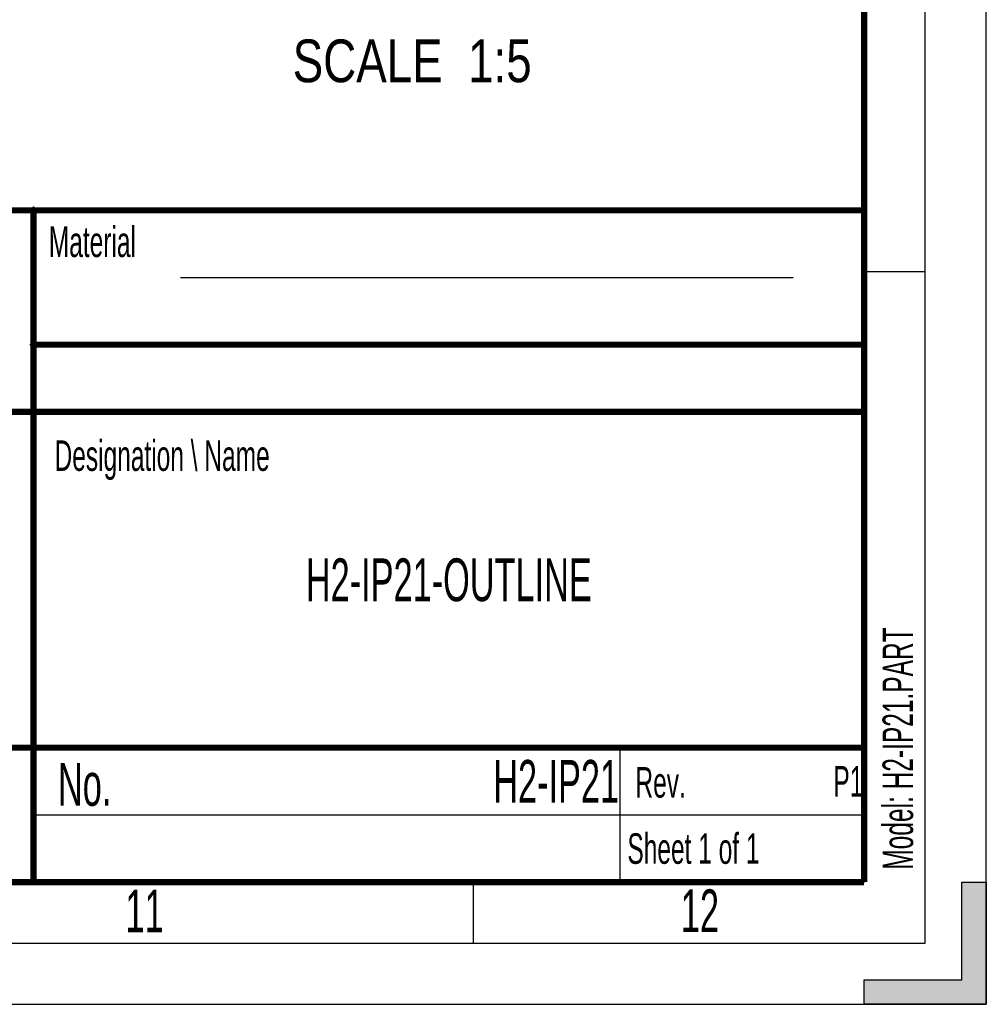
# Model space of a CAD drawing. Header units: millimetres. Extents: x 0 to 594, y 0 to 420.
# Tile 16 of 49: x 515 to 594, y 0 to 81. Entities that reach past the tile are written whole.
import ezdxf

# ---------------------------------------------------------------- set-up
doc = ezdxf.new("R2010")
doc.units = ezdxf.units.MM
doc.header["$LTSCALE"] = 32.67
doc.layers.get('0').update_dxf_attribs({"linetype": 'CONTINUOUS'})
doc.styles.get("Standard").update_dxf_attribs({"font": 'txt', "width": 0.8})
doc.styles.add('TEXTSTYLE_2', font='txt', dxfattribs={"width": 0.6})

msp = doc.modelspace()

# ---------------------------------------------------------------- hatches: boundary and pattern name
at = {"linetype": 'CONTINUOUS'}
msp.add_hatch(color=2, dxfattribs=at).paths.add_polyline_path([(594, 10), (594, 0), (584, 0), (584, 2), (592, 2), (592, 10)])

# ---------------------------------------------------------------- linework, layer by layer
at = {"color": 7, "linetype": 'CONTINUOUS'}
for p, q in [((594, 0), (594, 420)), ((584, 60), (589, 60)), ((552, 10), (552, 5)), ((592, 10), (594, 10)), ((592, 2), (592, 10)), ((584, 2), (592, 2)), ((584, 0), (584, 2)), ((0, 0), (594, 0))]:
    msp.add_line(p, q, dxfattribs=at)
at = {"color": 2, "linetype": 'CONTINUOUS'}
for p, q in [((589, 5), (589, 415)), ((403.9967, 65.0015), (583.9967, 65.0015)), ((515.9967, 65.0015), (515.9967, 10.0015)), ((583.9967, 65.0015), (583.9967, 10.0015)), ((515.9967, 54.0015), (583.9967, 54.0015)), ((403.9967, 48.5015), (583.9967, 48.5015)), ((403.9967, 21.0015), (583.9967, 21.0015)), ((563.9967, 21.0015), (563.9967, 10.0015)), ((515.9967, 15.5015), (583.9967, 15.5015)), ((403.9967, 10.0015), (583.9967, 10.0015)), ((15, 5), (589, 5))]:
    msp.add_line(p, q, dxfattribs=at)
at = {"color": 5, "linetype": 'CONTINUOUS'}
msp.add_line((528.0329, 59.4918), (578.1758, 59.5081), dxfattribs=at)
at = {"color": 7, "linetype": 'CONTINUOUS', "const_width": 0.5}
for points in [[(584, 410), (584, 10)], [(516.153, 64.8453), (515.8405, 65.1578)], [(516.153, 65.1578), (515.8405, 64.8453)], [(403.9967, 65.0015), (583.9967, 65.0015)], [(515.9967, 65.0015), (515.9967, 10.0015)], [(583.9967, 65.0015), (583.9967, 10.0015)], [(516.153, 53.8453), (515.8405, 54.1578)], [(516.153, 54.1578), (515.8405, 53.8453)], [(515.9967, 54.0015), (583.9967, 54.0015)], [(403.9967, 48.5015), (583.9967, 48.5015)], [(403.9967, 21.0015), (583.9967, 21.0015)], [(584, 10), (20, 10)], [(403.9967, 10.0015), (583.9967, 10.0015)]]:
    msp.add_lwpolyline(points, dxfattribs=at)
at = {"color": 2, "linetype": 'CONTINUOUS'}
msp.add_lwpolyline([(594, 10), (594, 0), (584, 0), (584, 2), (592, 2), (592, 10), (594, 10)], dxfattribs=at)

# ---------------------------------------------------------------- texts
at = {"color": 5, "linetype": 'CONTINUOUS', "insert": (556.7804, 78.9848), "char_height": 3.5, "width": 28, "attachment_point": 3, "line_spacing_factor": 0.9}
msp.add_mtext('SCALE  1:5', dxfattribs=at)
at = {"color": 5, "linetype": 'CONTINUOUS', "line_spacing_factor": 0.9, "style": 'TEXTSTYLE_2'}
for s, insert, char_height, width, attachment_point in [('Material', (517.2494, 63.6743), 2.5, 12, 1), ('Designation \\\\ Name', (517.719, 46.1682), 2.5, 27, 1), ('H2-IP21-OUTLINE', (549.9967, 36.5015), 3.5, 31.5, 2), ('No.', (517.9967, 19.7515), 3.5, 6.3, 1), ('H2-IP21 ', (563.9342, 20.0015), 3.5, 16.8, 3), ('Rev.', (565.2755, 19.4185), 2.5, 6, 1), ('P1   ', (583.9342, 19.5015), 2.5, 7.5, 3), (' Sheet 1 of 1', (564.0592, 14.0015), 2.5, 19.5, 1), ('11', (523.5297, 9.388), 3.5, 4.2, 1), ('12', (568.9941, 9.4072), 3.5, 4.2, 1)]:
    msp.add_mtext(s, dxfattribs=dict(at, insert=insert, char_height=char_height, width=width, attachment_point=attachment_point))
at = {"color": 5, "linetype": 'CONTINUOUS', "insert": (585.5049, 11.0139), "char_height": 2.5, "width": 28.5, "attachment_point": 1, "rotation": 90, "line_spacing_factor": 0.9, "style": 'TEXTSTYLE_2'}
msp.add_mtext('Model: H2-IP21.PART', dxfattribs=at)

doc.saveas('drawing.dxf')
